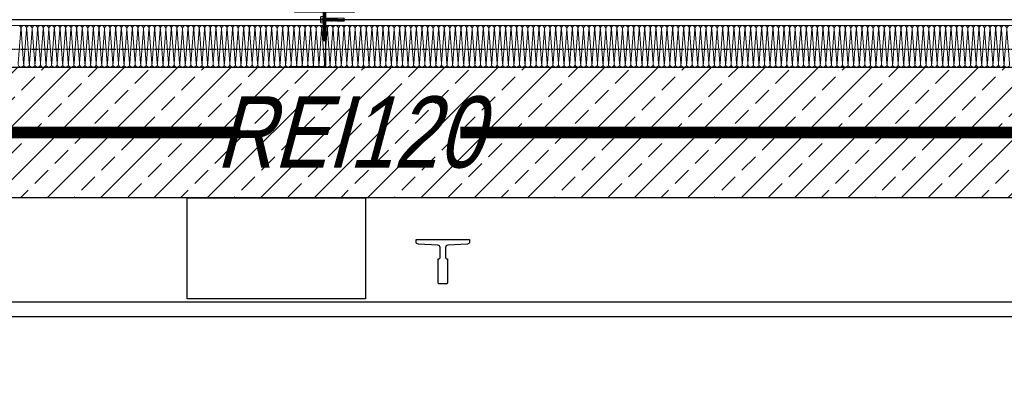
# Model space of a CAD drawing. Header units: millimetres. Extents: x -1096 to 3960, y -1899 to 666.
# Tile 22 of 75: x -295 to -129, y 148 to 208. Entities that reach past the tile are written whole.
import ezdxf
from ezdxf import colors
from ezdxf.entities.mleader import LeaderData, LeaderLine
from ezdxf.math import Vec2, Vec3

# ---------------------------------------------------------------- set-up
doc = ezdxf.new("R2010")
doc.units = ezdxf.units.MM
for name, pattern in [('10b018', [3.33, 2.16, -0.54, 0.09, -0.54]), ('DASHEDX2', [1.5, 1, -0.5]), ('HIDDENX2', [0.75, 0.5, -0.25])]:
    doc.linetypes.add(name, pattern=pattern)
for name, color, linetype, lineweight in [('_MB_ocieplenie_0.09', 252, 'Continuous', 9), ('A-KOMENTWYM - DETAL', 30, 'Continuous', 5), ('ST_AE_SYST_cienka', 27, 'Continuous', 15), ('ST_AE_SYST_szraf', 252, 'Continuous', 0), ('ST_SB_STEL', 7, 'Continuous', 0), ('ST_SF_FRAM', 7, 'Continuous', 0), ('ST_SF_FRAM_gruba', 132, 'Continuous', 40), ('ST_SJ_JOIN', 7, 'Continuous', 0), ('ST_SJ_JOIN_cienka', 57, 'Continuous', 15), ('ST_SJ_JOIN_szraf', 252, 'Continuous', 5)]:
    doc.layers.add(name, color=color, linetype=linetype, lineweight=lineweight)
doc.layers.add('_p.poż.', color=7, linetype='Continuous', true_color=0xf20000)
for name, color, linetype in [('A-opis', 7, 'Continuous'), ('A-widok', 41, 'Continuous'), ('A-winda', 12, 'Continuous'), ('A-ściany', 140, 'Continuous')]:
    doc.layers.add(name, color=color, linetype=linetype)
doc.layers.add('ST_SJ_JOIN_osie', color=1, linetype='10b018', lineweight=0, plot=False)
doc.styles.add('Arch-Dim', font='romans.shx', dxfattribs={"width": 0.75})
doc.styles.add('Arial-2', font='arial.ttf', dxfattribs={"width": 0.8, "oblique": 15})
doc.styles.add('TXT', font='romans.shx', dxfattribs={"width": 0.7})
doc.dimstyles.new('1-50', dxfattribs={"dimtxt": 12, "dimasz": 8, "dimexe": 3, "dimexo": 0, "dimgap": 2, "dimtad": 1, "dimrnd": 0.5, "dimzin": 12, "dimdsep": 46, "dimtxsty": 'TXT', "dimblk": 'OBLIQUE', "dimcen": 0.125, "dimdle": 2, "dimclrd": 256, "dimclre": 256, "dimclrt": 7, "dimazin": 0, "dimtfac": 1, "dimtix": 1, "dimtmove": 1, "dimatfit": 2, "dimfxl": 3, "dimfxlon": 1, "dimtvp": 10, "dimtolj": 1, "dimtzin": 0, "dimarcsym": 0})

# ---------------------------------------------------------------- blocks, each defined once
blk = doc.blocks.new('_Oblique')
at = {"color": 0, "linetype": 'ByBlock', "lineweight": -2}
blk.add_line((-0.5, -0.5), (0.5, 0.5), dxfattribs=at)
blk = doc.blocks.new('*D943')
at = {"layer": 'A-KOMENTWYM - DETAL', "lineweight": -2}
for p, q in [((-430.9, 235.53), (-430.9, 241.53)), ((-53.5, 235.53), (-53.5, 241.53)), ((-432.9, 238.53), (-51.5, 238.53))]:
    blk.add_line(p, q, dxfattribs=at)
at = {"layer": 'Defpoints', "color": 0}
for p in [(-53.5, 238.53), (-430.9, 210.3), (-53.5, 208)]:
    blk.add_point(p, dxfattribs=at)
at = {"layer": 'A-KOMENTWYM - DETAL', "lineweight": -2, "xscale": 8, "yscale": 8, "zscale": 8, "rotation": 180}
blk.add_blockref('_Oblique', (-430.9, 238.53), dxfattribs=at)
at = {"layer": 'A-KOMENTWYM - DETAL', "lineweight": -2, "xscale": 8, "yscale": 8, "zscale": 8}
blk.add_blockref('_Oblique', (-53.5, 238.53), dxfattribs=at)
at = {"layer": 'A-KOMENTWYM - DETAL', "color": 7, "insert": (-242.2, 246.53), "char_height": 12, "attachment_point": 5, "style": 'TXT'}
blk.add_mtext('\\A1;377.5', dxfattribs=at)
blk = doc.blocks.new('*U1588')
at = {"layer": '_MB_ocieplenie_0.09', "flags": 128}
for points in [[(-10800.4, 31, 0.505403), (-10819.5, 5.1), (-10801.2, -242, -1.345402), (-10839.5, -242), (-10821.3, 5.1, 0.505403), (-10840.4, 31)], [(-10760.4, 31, 0.505403), (-10779.5, 5.1), (-10761.2, -242, -1.345402), (-10799.5, -242), (-10781.3, 5.1, 0.505403), (-10800.4, 31)], [(-10720.4, 31, 0.505403), (-10739.5, 5.1), (-10721.2, -242, -1.345402), (-10759.5, -242), (-10741.3, 5.1, 0.505403), (-10760.4, 31)], [(-10680.4, 31, 0.505403), (-10699.5, 5.1), (-10681.2, -242, -1.345402), (-10719.5, -242), (-10701.3, 5.1, 0.505403), (-10720.4, 31)], [(-10640.4, 31, 0.505403), (-10659.5, 5.1), (-10641.2, -242, -1.345402), (-10679.5, -242), (-10661.3, 5.1, 0.505403), (-10680.4, 31)], [(-10600.4, 31, 0.505403), (-10619.5, 5.1), (-10601.2, -242, -1.345402), (-10639.5, -242), (-10621.3, 5.1, 0.505403), (-10640.4, 31)], [(-10560.4, 31, 0.505403), (-10579.5, 5.1), (-10561.2, -242, -1.345402), (-10599.5, -242), (-10581.3, 5.1, 0.505403), (-10600.4, 31)], [(-10520.4, 31, 0.505403), (-10539.5, 5.1), (-10521.2, -242, -1.345402), (-10559.5, -242), (-10541.3, 5.1, 0.505403), (-10560.4, 31)], [(-10480.4, 31, 0.505403), (-10499.5, 5.1), (-10481.2, -242, -1.345402), (-10519.5, -242), (-10501.3, 5.1, 0.505403), (-10520.4, 31)], [(-10440.4, 31, 0.505403), (-10459.5, 5.1), (-10441.2, -242, -1.345402), (-10479.5, -242), (-10461.3, 5.1, 0.505403), (-10480.4, 31)], [(-10400.4, 31, 0.505403), (-10419.5, 5.1), (-10401.2, -242, -1.345402), (-10439.5, -242), (-10421.3, 5.1, 0.505403), (-10440.4, 31)], [(-10360.4, 31, 0.505403), (-10379.5, 5.1), (-10361.2, -242, -1.345402), (-10399.5, -242), (-10381.3, 5.1, 0.505403), (-10400.4, 31)], [(-10320.4, 31, 0.505403), (-10339.5, 5.1), (-10321.2, -242, -1.345402), (-10359.5, -242), (-10341.3, 5.1, 0.505403), (-10360.4, 31)], [(-10280.4, 31, 0.505403), (-10299.5, 5.1), (-10281.2, -242, -1.345402), (-10319.5, -242), (-10301.3, 5.1, 0.505403), (-10320.4, 31)], [(-10240.4, 31, 0.505403), (-10259.5, 5.1), (-10241.2, -242, -1.345402), (-10279.5, -242), (-10261.3, 5.1, 0.505403), (-10280.4, 31)], [(-10200.4, 31, 0.505403), (-10219.5, 5.1), (-10201.2, -242, -1.345402), (-10239.5, -242), (-10221.3, 5.1, 0.505403), (-10240.4, 31)], [(-10160.4, 31, 0.505403), (-10179.5, 5.1), (-10161.2, -242, -1.345402), (-10199.5, -242), (-10181.3, 5.1, 0.505403), (-10200.4, 31)], [(-10120.4, 31, 0.505403), (-10139.5, 5.1), (-10121.2, -242, -1.345402), (-10159.5, -242), (-10141.3, 5.1, 0.505403), (-10160.4, 31)], [(-10080.4, 31, 0.505403), (-10099.5, 5.1), (-10081.2, -242, -1.345402), (-10119.5, -242), (-10101.3, 5.1, 0.505403), (-10120.4, 31)], [(-10040.4, 31, 0.505403), (-10059.5, 5.1), (-10041.2, -242, -1.345402), (-10079.5, -242), (-10061.3, 5.1, 0.505403), (-10080.4, 31)], [(-10000.4, 31, 0.505403), (-10019.5, 5.1), (-10001.2, -242, -1.345402), (-10039.5, -242), (-10021.3, 5.1, 0.505403), (-10040.4, 31)], [(-9960.4, 31, 0.505403), (-9979.5, 5.1), (-9961.2, -242, -1.345402), (-9999.5, -242), (-9981.3, 5.1, 0.505403), (-10000.4, 31)], [(-9920.4, 31, 0.505403), (-9939.5, 5.1), (-9921.2, -242, -1.345402), (-9959.5, -242), (-9941.3, 5.1, 0.505403), (-9960.4, 31)], [(-9880.4, 31, 0.505403), (-9899.5, 5.1), (-9881.2, -242, -1.345402), (-9919.5, -242), (-9901.3, 5.1, 0.505403), (-9920.4, 31)], [(-9840.4, 31, 0.505403), (-9859.5, 5.1), (-9841.2, -242, -1.345402), (-9879.5, -242), (-9861.3, 5.1, 0.505403), (-9880.4, 31)], [(-9800.4, 31, 0.505403), (-9819.5, 5.1), (-9801.2, -242, -1.345402), (-9839.5, -242), (-9821.3, 5.1, 0.505403), (-9840.4, 31)], [(-9760.4, 31, 0.505403), (-9779.5, 5.1), (-9761.2, -242, -1.345402), (-9799.5, -242), (-9781.3, 5.1, 0.505403), (-9800.4, 31)], [(-9720.4, 31, 0.505403), (-9739.5, 5.1), (-9721.2, -242, -1.345402), (-9759.5, -242), (-9741.3, 5.1, 0.505403), (-9760.4, 31)], [(-9680.4, 31, 0.505403), (-9699.5, 5.1), (-9681.2, -242, -1.345402), (-9719.5, -242), (-9701.3, 5.1, 0.505403), (-9720.4, 31)], [(-9640.4, 31, 0.505403), (-9659.5, 5.1), (-9641.2, -242, -1.345402), (-9679.5, -242), (-9661.3, 5.1, 0.505403), (-9680.4, 31)], [(-9600.4, 31, 0.505403), (-9619.5, 5.1), (-9601.2, -242, -1.345402), (-9639.5, -242), (-9621.3, 5.1, 0.505403), (-9640.4, 31)], [(-9560.4, 31, 0.505403), (-9579.5, 5.1), (-9561.2, -242, -1.345402), (-9599.5, -242), (-9581.3, 5.1, 0.505403), (-9600.4, 31)], [(-9520.4, 31, 0.505403), (-9539.5, 5.1), (-9521.2, -242, -1.345402), (-9559.5, -242), (-9541.3, 5.1, 0.505403), (-9560.4, 31)], [(-9480.4, 31, 0.505403), (-9499.5, 5.1), (-9481.2, -242, -1.345402), (-9519.5, -242), (-9501.3, 5.1, 0.505403), (-9520.4, 31)], [(-9440.4, 31, 0.505403), (-9459.5, 5.1), (-9441.2, -242, -1.345402), (-9479.5, -242), (-9461.3, 5.1, 0.505403), (-9480.4, 31)], [(-9400.4, 31, 0.505403), (-9419.5, 5.1), (-9401.2, -242, -1.345402), (-9439.5, -242), (-9421.3, 5.1, 0.505403), (-9440.4, 31)], [(-9360.4, 31, 0.505403), (-9379.5, 5.1), (-9361.2, -242, -1.345402), (-9399.5, -242), (-9381.3, 5.1, 0.505403), (-9400.4, 31)], [(-9320.4, 31, 0.505403), (-9339.5, 5.1), (-9321.2, -242, -1.345402), (-9359.5, -242), (-9341.3, 5.1, 0.505403), (-9360.4, 31)], [(-9280.4, 31, 0.505403), (-9299.5, 5.1), (-9281.2, -242, -1.345402), (-9319.5, -242), (-9301.3, 5.1, 0.505403), (-9320.4, 31)], [(-9240.4, 31, 0.505403), (-9259.5, 5.1), (-9241.2, -242, -1.345402), (-9279.5, -242), (-9261.3, 5.1, 0.505403), (-9280.4, 31)], [(-9200.4, 31, 0.505403), (-9219.5, 5.1), (-9201.2, -242, -1.345402), (-9239.5, -242), (-9221.3, 5.1, 0.505403), (-9240.4, 31)], [(-9160.4, 31, 0.505403), (-9179.5, 5.1), (-9161.2, -242, -1.345402), (-9199.5, -242), (-9181.3, 5.1, 0.505403), (-9200.4, 31)], [(-9120.4, 31, 0.505403), (-9139.5, 5.1), (-9121.2, -242, -1.345402), (-9159.5, -242), (-9141.3, 5.1, 0.505403), (-9160.4, 31)], [(-9080.4, 31, 0.505403), (-9099.5, 5.1), (-9081.2, -242, -1.345402), (-9119.5, -242), (-9101.3, 5.1, 0.505403), (-9120.4, 31)], [(-9040.4, 31, 0.505403), (-9059.5, 5.1), (-9041.2, -242, -1.345402), (-9079.5, -242), (-9061.3, 5.1, 0.505403), (-9080.4, 31)], [(-9000.4, 31, 0.505403), (-9019.5, 5.1), (-9001.2, -242, -1.345402), (-9039.5, -242), (-9021.3, 5.1, 0.505403), (-9040.4, 31)], [(-8960.4, 31, 0.505403), (-8979.5, 5.1), (-8961.2, -242, -1.345402), (-8999.5, -242), (-8981.3, 5.1, 0.505403), (-9000.4, 31)], [(-8920.4, 31, 0.505403), (-8939.5, 5.1), (-8921.2, -242, -1.345402), (-8959.5, -242), (-8941.3, 5.1, 0.505403), (-8960.4, 31)], [(-8880.4, 31, 0.505403), (-8899.5, 5.1), (-8881.2, -242, -1.345402), (-8919.5, -242), (-8901.3, 5.1, 0.505403), (-8920.4, 31)], [(-8840.4, 31, 0.505403), (-8859.5, 5.1), (-8841.2, -242, -1.345402), (-8879.5, -242), (-8861.3, 5.1, 0.505403), (-8880.4, 31)], [(-8800.4, 31, 0.505403), (-8819.5, 5.1), (-8801.2, -242, -1.345402), (-8839.5, -242), (-8821.3, 5.1, 0.505403), (-8840.4, 31)], [(-8760.4, 31, 0.505403), (-8779.5, 5.1), (-8761.2, -242, -1.345402), (-8799.5, -242), (-8781.3, 5.1, 0.505403), (-8800.4, 31)], [(-8720.4, 31, 0.505403), (-8739.5, 5.1), (-8721.2, -242, -1.345402), (-8759.5, -242), (-8741.3, 5.1, 0.505403), (-8760.4, 31)], [(-8680.4, 31, 0.505403), (-8699.5, 5.1), (-8681.2, -242, -1.345402), (-8719.5, -242), (-8701.3, 5.1, 0.505403), (-8720.4, 31)], [(-8640.4, 31, 0.505403), (-8659.5, 5.1), (-8641.2, -242, -1.345402), (-8679.5, -242), (-8661.3, 5.1, 0.505403), (-8680.4, 31)], [(-8600.4, 31, 0.505403), (-8619.5, 5.1), (-8601.2, -242, -1.345402), (-8639.5, -242), (-8621.3, 5.1, 0.505403), (-8640.4, 31)], [(-8560.4, 31, 0.505403), (-8579.5, 5.1), (-8561.2, -242, -1.345402), (-8599.5, -242), (-8581.3, 5.1, 0.505403), (-8600.4, 31)], [(-8520.4, 31, 0.505403), (-8539.5, 5.1), (-8521.2, -242, -1.345402), (-8559.5, -242), (-8541.3, 5.1, 0.505403), (-8560.4, 31)], [(-8480.4, 31, 0.505403), (-8499.5, 5.1), (-8481.2, -242, -1.345402), (-8519.5, -242), (-8501.3, 5.1, 0.505403), (-8520.4, 31)], [(-8440.4, 31, 0.505403), (-8459.5, 5.1), (-8441.2, -242, -1.345402), (-8479.5, -242), (-8461.3, 5.1, 0.505403), (-8480.4, 31)], [(-8400.4, 31, 0.505403), (-8419.5, 5.1), (-8401.2, -242, -1.345402), (-8439.5, -242), (-8421.3, 5.1, 0.505403), (-8440.4, 31)], [(-8360.4, 31, 0.505403), (-8379.5, 5.1), (-8361.2, -242, -1.345402), (-8399.5, -242), (-8381.3, 5.1, 0.505403), (-8400.4, 31)], [(-8320.4, 31, 0.505403), (-8339.5, 5.1), (-8321.2, -242, -1.345402), (-8359.5, -242), (-8341.3, 5.1, 0.505403), (-8360.4, 31)], [(-8280.4, 31, 0.505403), (-8299.5, 5.1), (-8281.2, -242, -1.345402), (-8319.5, -242), (-8301.3, 5.1, 0.505403), (-8320.4, 31)], [(-8240.4, 31, 0.505403), (-8259.5, 5.1), (-8241.2, -242, -1.345402), (-8279.5, -242), (-8261.3, 5.1, 0.505403), (-8280.4, 31)], [(-8200.4, 31, 0.505403), (-8219.5, 5.1), (-8201.2, -242, -1.345402), (-8239.5, -242), (-8221.3, 5.1, 0.505403), (-8240.4, 31)], [(-8160.4, 31, 0.505403), (-8179.5, 5.1), (-8161.2, -242, -1.345402), (-8199.5, -242), (-8181.3, 5.1, 0.505403), (-8200.4, 31)], [(-8120.4, 31, 0.505403), (-8139.5, 5.1), (-8121.2, -242, -1.345402), (-8159.5, -242), (-8141.3, 5.1, 0.505403), (-8160.4, 31)], [(-8080.4, 31, 0.505403), (-8099.5, 5.1), (-8081.2, -242, -1.345402), (-8119.5, -242), (-8101.3, 5.1, 0.505403), (-8120.4, 31)], [(-8040.4, 31, 0.505403), (-8059.5, 5.1), (-8041.2, -242, -1.345402), (-8079.5, -242), (-8061.3, 5.1, 0.505403), (-8080.4, 31)], [(-8000.4, 31, 0.505403), (-8019.5, 5.1), (-8001.2, -242, -1.345402), (-8039.5, -242), (-8021.3, 5.1, 0.505403), (-8040.4, 31)], [(-7960.4, 31, 0.505403), (-7979.5, 5.1), (-7961.2, -242, -1.345402), (-7999.5, -242), (-7981.3, 5.1, 0.505403), (-8000.4, 31)], [(-7920.4, 31, 0.505403), (-7939.5, 5.1), (-7921.2, -242, -1.345402), (-7959.5, -242), (-7941.3, 5.1, 0.505403), (-7960.4, 31)], [(-7880.4, 31, 0.505403), (-7899.5, 5.1), (-7881.2, -242, -1.345402), (-7919.5, -242), (-7901.3, 5.1, 0.505403), (-7920.4, 31)], [(-7840.4, 31, 0.505403), (-7859.5, 5.1), (-7841.2, -242, -1.345402), (-7879.5, -242), (-7861.3, 5.1, 0.505403), (-7880.4, 31)], [(-7800.4, 31, 0.505403), (-7819.5, 5.1), (-7801.2, -242, -1.345402), (-7839.5, -242), (-7821.3, 5.1, 0.505403), (-7840.4, 31)], [(-7760.4, 31, 0.505403), (-7779.5, 5.1), (-7761.2, -242, -1.345402), (-7799.5, -242), (-7781.3, 5.1, 0.505403), (-7800.4, 31)], [(-7720.4, 31, 0.505403), (-7739.5, 5.1), (-7721.2, -242, -1.345402), (-7759.5, -242), (-7741.3, 5.1, 0.505403), (-7760.4, 31)], [(-7680.4, 31, 0.505403), (-7699.5, 5.1), (-7681.2, -242, -1.345402), (-7719.5, -242), (-7701.3, 5.1, 0.505403), (-7720.4, 31)], [(-7640.4, 31, 0.505403), (-7659.5, 5.1), (-7641.2, -242, -1.345402), (-7679.5, -242), (-7661.3, 5.1, 0.505403), (-7680.4, 31)], [(-7600.4, 31, 0.505403), (-7619.5, 5.1), (-7601.2, -242, -1.345402), (-7639.5, -242), (-7621.3, 5.1, 0.505403), (-7640.4, 31)], [(-7560.4, 31, 0.505403), (-7579.5, 5.1), (-7561.2, -242, -1.345402), (-7599.5, -242), (-7581.3, 5.1, 0.505403), (-7600.4, 31)], [(-7520.4, 31, 0.505403), (-7539.5, 5.1), (-7521.2, -242, -1.345402), (-7559.5, -242), (-7541.3, 5.1, 0.505403), (-7560.4, 31)], [(-7480.4, 31, 0.505403), (-7499.5, 5.1), (-7481.2, -242, -1.345402), (-7519.5, -242), (-7501.3, 5.1, 0.505403), (-7520.4, 31)], [(-7440.4, 31, 0.505403), (-7459.5, 5.1), (-7441.2, -242, -1.345402), (-7479.5, -242), (-7461.3, 5.1, 0.505403), (-7480.4, 31)], [(-7400.4, 31, 0.505403), (-7419.5, 5.1), (-7401.2, -242, -1.345402), (-7439.5, -242), (-7421.3, 5.1, 0.505403), (-7440.4, 31)], [(-7360.4, 31, 0.505403), (-7379.5, 5.1), (-7361.2, -242, -1.345402), (-7399.5, -242), (-7381.3, 5.1, 0.505403), (-7400.4, 31)], [(-7320.4, 31, 0.505403), (-7339.5, 5.1), (-7321.2, -242, -1.345402), (-7359.5, -242), (-7341.3, 5.1, 0.505403), (-7360.4, 31)], [(-7280.4, 31, 0.505403), (-7299.5, 5.1), (-7281.2, -242, -1.345402), (-7319.5, -242), (-7301.3, 5.1, 0.505403), (-7320.4, 31)], [(-7240.4, 31, 0.505403), (-7259.5, 5.1), (-7241.2, -242, -1.345402), (-7279.5, -242), (-7261.3, 5.1, 0.505403), (-7280.4, 31)], [(-7200.4, 31, 0.505403), (-7219.5, 5.1), (-7201.2, -242, -1.345402), (-7239.5, -242), (-7221.3, 5.1, 0.505403), (-7240.4, 31)], [(-7160.4, 31, 0.505403), (-7179.5, 5.1), (-7161.2, -242, -1.345402), (-7199.5, -242), (-7181.3, 5.1, 0.505403), (-7200.4, 31)], [(-7120.4, 31, 0.505403), (-7139.5, 5.1), (-7121.2, -242, -1.345402), (-7159.5, -242), (-7141.3, 5.1, 0.505403), (-7160.4, 31)], [(-7080.4, 31, 0.505403), (-7099.5, 5.1), (-7081.2, -242, -1.345402), (-7119.5, -242), (-7101.3, 5.1, 0.505403), (-7120.4, 31)], [(-7040.4, 31, 0.505403), (-7059.5, 5.1), (-7041.2, -242, -1.345402), (-7079.5, -242), (-7061.3, 5.1, 0.505403), (-7080.4, 31)], [(-7000.4, 31, 0.505403), (-7019.5, 5.1), (-7001.2, -242, -1.345402), (-7039.5, -242), (-7021.3, 5.1, 0.505403), (-7040.4, 31)], [(-6960.4, 31, 0.505403), (-6979.5, 5.1), (-6961.2, -242, -1.345402), (-6999.5, -242), (-6981.3, 5.1, 0.505403), (-7000.4, 31)], [(-6920.4, 31, 0.505403), (-6939.5, 5.1), (-6921.2, -242, -1.345402), (-6959.5, -242), (-6941.3, 5.1, 0.505403), (-6960.4, 31)], [(-6880.4, 31, 0.505403), (-6899.5, 5.1), (-6881.2, -242, -1.345402), (-6919.5, -242), (-6901.3, 5.1, 0.505403), (-6920.4, 31)], [(-6840.4, 31, 0.505403), (-6859.5, 5.1), (-6841.2, -242, -1.345402), (-6879.5, -242), (-6861.3, 5.1, 0.505403), (-6880.4, 31)], [(-6800.4, 31, 0.505403), (-6819.5, 5.1), (-6801.2, -242, -1.345402), (-6839.5, -242), (-6821.3, 5.1, 0.505403), (-6840.4, 31)], [(-6760.4, 31, 0.505403), (-6779.5, 5.1), (-6761.2, -242, -1.345402), (-6799.5, -242), (-6781.3, 5.1, 0.505403), (-6800.4, 31)], [(-6720.4, 31, 0.505403), (-6739.5, 5.1), (-6721.2, -242, -1.345402), (-6759.5, -242), (-6741.3, 5.1, 0.505403), (-6760.4, 31)], [(-6680.4, 31, 0.505403), (-6699.5, 5.1), (-6681.2, -242, -1.345402), (-6719.5, -242), (-6701.3, 5.1, 0.505403), (-6720.4, 31)], [(-6640.4, 31, 0.505403), (-6659.5, 5.1), (-6641.2, -242, -1.345402), (-6679.5, -242), (-6661.3, 5.1, 0.505403), (-6680.4, 31)], [(-6600.4, 31, 0.505403), (-6619.5, 5.1), (-6601.2, -242, -1.345402), (-6639.5, -242), (-6621.3, 5.1, 0.505403), (-6640.4, 31)], [(-6560.4, 31, 0.505403), (-6579.5, 5.1), (-6561.2, -242, -1.345402), (-6599.5, -242), (-6581.3, 5.1, 0.505403), (-6600.4, 31)], [(-6520.4, 31, 0.505403), (-6539.5, 5.1), (-6521.2, -242, -1.345402), (-6559.5, -242), (-6541.3, 5.1, 0.505403), (-6560.4, 31)], [(-6480.4, 31, 0.505403), (-6499.5, 5.1), (-6481.2, -242, -1.345402), (-6519.5, -242), (-6501.3, 5.1, 0.505403), (-6520.4, 31)], [(-6440.4, 31, 0.505403), (-6459.5, 5.1), (-6441.2, -242, -1.345402), (-6479.5, -242), (-6461.3, 5.1, 0.505403), (-6480.4, 31)], [(-6400.4, 31, 0.505403), (-6419.5, 5.1), (-6401.2, -242, -1.345402), (-6439.5, -242), (-6421.3, 5.1, 0.505403), (-6440.4, 31)], [(-6360.4, 31, 0.505403), (-6379.5, 5.1), (-6361.2, -242, -1.345402), (-6399.5, -242), (-6381.3, 5.1, 0.505403), (-6400.4, 31)], [(-6320.4, 31, 0.505403), (-6339.5, 5.1), (-6321.2, -242, -1.345402), (-6359.5, -242), (-6341.3, 5.1, 0.505403), (-6360.4, 31)], [(-6280.4, 31, 0.505403), (-6299.5, 5.1), (-6281.2, -242, -1.345402), (-6319.5, -242), (-6301.3, 5.1, 0.505403), (-6320.4, 31)], [(-6240.4, 31, 0.505403), (-6259.5, 5.1), (-6241.2, -242, -1.345402), (-6279.5, -242), (-6261.3, 5.1, 0.505403), (-6280.4, 31)], [(-6200.4, 31, 0.505403), (-6219.5, 5.1), (-6201.2, -242, -1.345402), (-6239.5, -242), (-6221.3, 5.1, 0.505403), (-6240.4, 31)], [(-6160.4, 31, 0.505403), (-6179.5, 5.1), (-6161.2, -242, -1.345402), (-6199.5, -242), (-6181.3, 5.1, 0.505403), (-6200.4, 31)], [(-6120.4, 31, 0.505403), (-6139.5, 5.1), (-6121.2, -242, -1.345402), (-6159.5, -242), (-6141.3, 5.1, 0.505403), (-6160.4, 31)], [(-6080.4, 31, 0.505403), (-6099.5, 5.1), (-6081.2, -242, -1.345402), (-6119.5, -242), (-6101.3, 5.1, 0.505403), (-6120.4, 31)], [(-6040.4, 31, 0.505403), (-6059.5, 5.1), (-6041.2, -242, -1.345402), (-6079.5, -242), (-6061.3, 5.1, 0.505403), (-6080.4, 31)], [(-6000.4, 31, 0.505403), (-6019.5, 5.1), (-6001.2, -242, -1.345402), (-6039.5, -242), (-6021.3, 5.1, 0.505403), (-6040.4, 31)], [(-5960.4, 31, 0.505403), (-5979.5, 5.1), (-5961.2, -242, -1.345402), (-5999.5, -242), (-5981.3, 5.1, 0.505403), (-6000.4, 31)], [(-5920.4, 31, 0.505403), (-5939.5, 5.1), (-5921.2, -242, -1.345402), (-5959.5, -242), (-5941.3, 5.1, 0.505403), (-5960.4, 31)], [(-5880.4, 31, 0.505403), (-5899.5, 5.1), (-5881.2, -242, -1.345402), (-5919.5, -242), (-5901.3, 5.1, 0.505403), (-5920.4, 31)], [(-5840.4, 31, 0.505403), (-5859.5, 5.1), (-5841.2, -242, -1.345402), (-5879.5, -242), (-5861.3, 5.1, 0.505403), (-5880.4, 31)], [(-5800.4, 31, 0.505403), (-5819.5, 5.1), (-5801.2, -242, -1.345402), (-5839.5, -242), (-5821.3, 5.1, 0.505403), (-5840.4, 31)], [(-5760.4, 31, 0.505403), (-5779.5, 5.1), (-5761.2, -242, -1.345402), (-5799.5, -242), (-5781.3, 5.1, 0.505403), (-5800.4, 31)], [(-5720.4, 31, 0.505403), (-5739.5, 5.1), (-5721.2, -242, -1.345402), (-5759.5, -242), (-5741.3, 5.1, 0.505403), (-5760.4, 31)], [(-5680.4, 31, 0.505403), (-5699.5, 5.1), (-5681.2, -242, -1.345402), (-5719.5, -242), (-5701.3, 5.1, 0.505403), (-5720.4, 31)], [(-5640.4, 31, 0.505403), (-5659.5, 5.1), (-5641.2, -242, -1.345402), (-5679.5, -242), (-5661.3, 5.1, 0.505403), (-5680.4, 31)], [(-5600.4, 31, 0.505403), (-5619.5, 5.1), (-5601.2, -242, -1.345402), (-5639.5, -242), (-5621.3, 5.1, 0.505403), (-5640.4, 31)], [(-5560.4, 31, 0.505403), (-5579.5, 5.1), (-5561.2, -242, -1.345402), (-5599.5, -242), (-5581.3, 5.1, 0.505403), (-5600.4, 31)], [(-5520.4, 31, 0.505403), (-5539.5, 5.1), (-5521.2, -242, -1.345402), (-5559.5, -242), (-5541.3, 5.1, 0.505403), (-5560.4, 31)], [(-5480.4, 31, 0.505403), (-5499.5, 5.1), (-5481.2, -242, -1.345402), (-5519.5, -242), (-5501.3, 5.1, 0.505403), (-5520.4, 31)], [(-5440.4, 31, 0.505403), (-5459.5, 5.1), (-5441.2, -242, -1.345402), (-5479.5, -242), (-5461.3, 5.1, 0.505403), (-5480.4, 31)], [(-5400.4, 31, 0.505403), (-5419.5, 5.1), (-5401.2, -242, -1.345402), (-5439.5, -242), (-5421.3, 5.1, 0.505403), (-5440.4, 31)], [(-5360.4, 31, 0.505403), (-5379.5, 5.1), (-5361.2, -242, -1.345402), (-5399.5, -242), (-5381.3, 5.1, 0.505403), (-5400.4, 31)], [(-5320.4, 31, 0.505403), (-5339.5, 5.1), (-5321.2, -242, -1.345402), (-5359.5, -242), (-5341.3, 5.1, 0.505403), (-5360.4, 31)], [(-5280.4, 31, 0.505403), (-5299.5, 5.1), (-5281.2, -242, -1.345402), (-5319.5, -242), (-5301.3, 5.1, 0.505403), (-5320.4, 31)], [(-5240.4, 31, 0.505403), (-5259.5, 5.1), (-5241.2, -242, -1.345402), (-5279.5, -242), (-5261.3, 5.1, 0.505403), (-5280.4, 31)], [(-5200.4, 31, 0.505403), (-5219.5, 5.1), (-5201.2, -242, -1.345402), (-5239.5, -242), (-5221.3, 5.1, 0.505403), (-5240.4, 31)], [(-5160.4, 31, 0.505403), (-5179.5, 5.1), (-5161.2, -242, -1.345402), (-5199.5, -242), (-5181.3, 5.1, 0.505403), (-5200.4, 31)], [(-5120.4, 31, 0.505403), (-5139.5, 5.1), (-5121.2, -242, -1.345402), (-5159.5, -242), (-5141.3, 5.1, 0.505403), (-5160.4, 31)], [(-5080.4, 31, 0.505403), (-5099.5, 5.1), (-5081.2, -242, -1.345402), (-5119.5, -242), (-5101.3, 5.1, 0.505403), (-5120.4, 31)], [(-5040.4, 31, 0.505403), (-5059.5, 5.1), (-5041.2, -242, -1.345402), (-5079.5, -242), (-5061.3, 5.1, 0.505403), (-5080.4, 31)], [(-5000.4, 31, 0.505403), (-5019.5, 5.1), (-5001.2, -242, -1.345402), (-5039.5, -242), (-5021.3, 5.1, 0.505403), (-5040.4, 31)], [(-4960.4, 31, 0.505403), (-4979.5, 5.1), (-4961.2, -242, -1.345402), (-4999.5, -242), (-4981.3, 5.1, 0.505403), (-5000.4, 31)], [(-4920.4, 31, 0.505403), (-4939.5, 5.1), (-4921.2, -242, -1.345402), (-4959.5, -242), (-4941.3, 5.1, 0.505403), (-4960.4, 31)], [(-4880.4, 31, 0.505403), (-4899.5, 5.1), (-4881.2, -242, -1.345402), (-4919.5, -242), (-4901.3, 5.1, 0.505403), (-4920.4, 31)], [(-4840.4, 31, 0.505403), (-4859.5, 5.1), (-4841.2, -242, -1.345402), (-4879.5, -242), (-4861.3, 5.1, 0.505403), (-4880.4, 31)], [(-4800.4, 31, 0.505403), (-4819.5, 5.1), (-4801.2, -242, -1.345402), (-4839.5, -242), (-4821.3, 5.1, 0.505403), (-4840.4, 31)], [(-4760.4, 31, 0.505403), (-4779.5, 5.1), (-4761.2, -242, -1.345402), (-4799.5, -242), (-4781.3, 5.1, 0.505403), (-4800.4, 31)], [(-4720.4, 31, 0.505403), (-4739.5, 5.1), (-4721.2, -242, -1.345402), (-4759.5, -242), (-4741.3, 5.1, 0.505403), (-4760.4, 31)], [(-4680.4, 31, 0.505403), (-4699.5, 5.1), (-4681.2, -242, -1.345402), (-4719.5, -242), (-4701.3, 5.1, 0.505403), (-4720.4, 31)], [(-4640.4, 31, 0.505403), (-4659.5, 5.1), (-4641.2, -242, -1.345402), (-4679.5, -242), (-4661.3, 5.1, 0.505403), (-4680.4, 31)], [(-4600.4, 31, 0.505403), (-4619.5, 5.1), (-4601.2, -242, -1.345402), (-4639.5, -242), (-4621.3, 5.1, 0.505403), (-4640.4, 31)], [(-4560.4, 31, 0.505403), (-4579.5, 5.1), (-4561.2, -242, -1.345402), (-4599.5, -242), (-4581.3, 5.1, 0.505403), (-4600.4, 31)], [(-4520.4, 31, 0.505403), (-4539.5, 5.1), (-4521.2, -242, -1.345402), (-4559.5, -242), (-4541.3, 5.1, 0.505403), (-4560.4, 31)], [(-4480.4, 31, 0.505403), (-4499.5, 5.1), (-4481.2, -242, -1.345402), (-4519.5, -242), (-4501.3, 5.1, 0.505403), (-4520.4, 31)], [(-4440.4, 31, 0.505403), (-4459.5, 5.1), (-4441.2, -242, -1.345402), (-4479.5, -242), (-4461.3, 5.1, 0.505403), (-4480.4, 31)], [(-4400.4, 31, 0.505403), (-4419.5, 5.1), (-4401.2, -242, -1.345402), (-4439.5, -242), (-4421.3, 5.1, 0.505403), (-4440.4, 31)], [(-4360.4, 31, 0.505403), (-4379.5, 5.1), (-4361.2, -242, -1.345402), (-4399.5, -242), (-4381.3, 5.1, 0.505403), (-4400.4, 31)], [(-4320.4, 31, 0.505403), (-4339.5, 5.1), (-4321.2, -242, -1.345402), (-4359.5, -242), (-4341.3, 5.1, 0.505403), (-4360.4, 31)], [(-4280.4, 31, 0.505403), (-4299.5, 5.1), (-4281.2, -242, -1.345402), (-4319.5, -242), (-4301.3, 5.1, 0.505403), (-4320.4, 31)], [(-4240.4, 31, 0.505403), (-4259.5, 5.1), (-4241.2, -242, -1.345402), (-4279.5, -242), (-4261.3, 5.1, 0.505403), (-4280.4, 31)], [(-4200.4, 31, 0.505403), (-4219.5, 5.1), (-4201.2, -242, -1.345402), (-4239.5, -242), (-4221.3, 5.1, 0.505403), (-4240.4, 31)], [(-4160.4, 31, 0.505403), (-4179.5, 5.1), (-4161.2, -242, -1.345402), (-4199.5, -242), (-4181.3, 5.1, 0.505403), (-4200.4, 31)], [(-4120.4, 31, 0.505403), (-4139.5, 5.1), (-4121.2, -242, -1.345402), (-4159.5, -242), (-4141.3, 5.1, 0.505403), (-4160.4, 31)], [(-4080.4, 31, 0.505403), (-4099.5, 5.1), (-4081.2, -242, -1.345402), (-4119.5, -242), (-4101.3, 5.1, 0.505403), (-4120.4, 31)], [(-4040.4, 31, 0.505403), (-4059.5, 5.1), (-4041.2, -242, -1.345402), (-4079.5, -242), (-4061.3, 5.1, 0.505403), (-4080.4, 31)], [(-4000.4, 31, 0.505403), (-4019.5, 5.1), (-4001.2, -242, -1.345402), (-4039.5, -242), (-4021.3, 5.1, 0.505403), (-4040.4, 31)], [(-3960.4, 31, 0.505403), (-3979.5, 5.1), (-3961.2, -242, -1.345402), (-3999.5, -242), (-3981.3, 5.1, 0.505403), (-4000.4, 31)], [(-3920.4, 31, 0.505403), (-3939.5, 5.1), (-3921.2, -242, -1.345402), (-3959.5, -242), (-3941.3, 5.1, 0.505403), (-3960.4, 31)], [(-3880.4, 31, 0.505403), (-3899.5, 5.1), (-3881.2, -242, -1.345402), (-3919.5, -242), (-3901.3, 5.1, 0.505403), (-3920.4, 31)], [(-3840.4, 31, 0.505403), (-3859.5, 5.1), (-3841.2, -242, -1.345402), (-3879.5, -242), (-3861.3, 5.1, 0.505403), (-3880.4, 31)], [(-3800.4, 31, 0.505403), (-3819.5, 5.1), (-3801.2, -242, -1.345402), (-3839.5, -242), (-3821.3, 5.1, 0.505403), (-3840.4, 31)], [(-3760.4, 31, 0.505403), (-3779.5, 5.1), (-3761.2, -242, -1.345402), (-3799.5, -242), (-3781.3, 5.1, 0.505403), (-3800.4, 31)], [(-3720.4, 31, 0.505403), (-3739.5, 5.1), (-3721.2, -242, -1.345402), (-3759.5, -242), (-3741.3, 5.1, 0.505403), (-3760.4, 31)]]:
    blk.add_lwpolyline(points, format="xyb", dxfattribs=at)
blk = doc.blocks.new('szyb-szkło_150-parter2')
at = {"layer": 'A-ściany', "transparency": 33554687}
h = blk.add_hatch(dxfattribs=at)
h.set_pattern_fill('ANSI33-METRIC', color=14)
h.set_pattern_definition([(45, (428.5, -207.997), (-4.49013, 4.49013), []), (45, (432.99, -207.997), (-4.49013, 4.49013), [3.175, -1.5875])])
h.paths.add_polyline_path([(30, -30), (30, -50), (8, -50), (8, -8), (372, -8), (372, -50), (350, -50), (350, -30)])
at = {"layer": '_MB_ocieplenie_0.09'}
blk.add_line((1, -1), (387.5, -1), dxfattribs=at)
at = {"layer": '_p.poż.', "linetype": 'DASHEDX2', "ltscale": 10}
for points in [[(19, -50, 2, 2, 0), (19, -19, 2, 2, 0), (170.902, -19, 0, 0, 0)], [(207.933, -19, 2, 2, 0), (361, -19, 2, 2, 0), (361, -53.751, 2, 2, 0)]]:
    blk.add_lwpolyline(points, format="xyseb", dxfattribs=at)
at = {"layer": 'A-widok', "transparency": 33554679}
blk.add_lwpolyline([(375, 0), (0, 0), (0, -55)], dxfattribs=at)
at = {"layer": 'A-widok', "color": 14, "linetype": 'HIDDENX2', "ltscale": 0.5, "transparency": 33554679}
blk.add_lwpolyline([(5, -196), (5, -284), (375, -284), (375, -5), (5, -5), (5, -50)], dxfattribs=at)
at = {"layer": 'A-widok', "transparency": 33554679}
blk.add_lwpolyline([(30, -30), (30, -259), (350, -259), (350, -30)], close=True, dxfattribs=at)
at = {"layer": 'A-winda'}
blk.add_lwpolyline([(192, -30), (192, -47), (162, -47), (162, -30)], close=True, dxfattribs=at)
blk.add_lwpolyline([(205, -44.5), (204.4, -44.5, -0.4142136), (204.2, -44.3), (204.2, -40.3), (204.25, -40.3, 0.4142136), (204.55, -40), (204.55, -38.381, 0.3998342), (204.17, -37.981), (200.88, -37.819, -0.3998342), (200.5, -37.419), (200.5, -37), (205, -37), (209.5, -37), (209.5, -37.419, -0.3998342), (209.12, -37.819), (205.83, -37.981, 0.3998342), (205.45, -38.381), (205.45, -40, 0.4142136), (205.75, -40.3), (205.8, -40.3), (205.8, -44.3, -0.4142136), (205.6, -44.5)], format="xyb", close=True, dxfattribs=at)
for points in [[(55.5, -47.5), (55.5, -47.5), (325.5, -47.5), (325.5, -59)], [(60.5, -200), (60.5, -50), (320.5, -50), (320.5, -63)]]:
    blk.add_lwpolyline(points, dxfattribs=at)
at = {"layer": 'A-ściany'}
blk.add_lwpolyline([(30, -30), (30, -50), (8, -50), (8, -8), (372, -8), (372, -50), (350, -50), (350, -30)], close=True, dxfattribs=at)
at = {"xscale": 0.02342540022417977, "yscale": 0.02342540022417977, "zscale": 0.02342540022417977}
blk.add_blockref('*U1588', (387.5, -1.727), dxfattribs=at)
at = {"layer": '_p.poż.', "insert": (189.161, -19), "char_height": 12, "width": 129.01457, "attachment_point": 5, "style": 'Arial-2'}
blk.add_mtext('\\pxt4;REI120', dxfattribs=at)
blk = doc.blocks.new('_None')
blk = doc.blocks.new('_Dot')
at = {"color": 0, "linetype": 'ByBlock', "lineweight": -2}
blk.add_line((-0.5, 0), (-1, 0), dxfattribs=at)
at = {"color": 0, "linetype": 'ByBlock', "const_width": 0.5}
blk.add_lwpolyline([(-0.25, 0, 1), (0.25, 0, 1)], format="xyb", close=True, dxfattribs=at)
blk = doc.blocks.new('*D1511')
at = {"layer": 'A-KOMENTWYM - DETAL', "lineweight": -2}
for p, q in [((-398.5, 24.42), (-398.5, 18.42)), ((-78.5, 24.42), (-78.5, 18.42)), ((-400.5, 21.42), (-76.5, 21.42))]:
    blk.add_line(p, q, dxfattribs=at)
at = {"layer": 'Defpoints', "color": 0}
for p in [(-398.5, 178), (-78.5, 178), (-78.5, 21.42)]:
    blk.add_point(p, dxfattribs=at)
at = {"layer": 'A-KOMENTWYM - DETAL', "lineweight": -2, "xscale": 8, "yscale": 8, "zscale": 8, "rotation": 180}
blk.add_blockref('_Oblique', (-398.5, 21.42), dxfattribs=at)
at = {"layer": 'A-KOMENTWYM - DETAL', "lineweight": -2, "xscale": 8, "yscale": 8, "zscale": 8}
blk.add_blockref('_Oblique', (-78.5, 21.42), dxfattribs=at)
at = {"layer": 'A-KOMENTWYM - DETAL', "color": 7, "insert": (-238.5, 29.42), "char_height": 12, "attachment_point": 5, "style": 'TXT'}
blk.add_mtext('\\A1;320', dxfattribs=at)
blk = doc.blocks.new('wkret_samowiercacy_JT2-12_5.5x35')
at = {"layer": 'ST_SJ_JOIN_cienka'}
for p, q in [((-35, 0), (-33.6, 2.6)), ((-35, 0), (-33.6, -2.6)), ((-33.6, 2.6), (-22.9, 2.6)), ((-22.6, 2.2), (-23.5, 2.2)), ((-22.3, 2.2), (-22.9, 2.6)), ((-20.9, 2.2), (-22.3, 2.2)), ((-20.9, 2.2), (-20.3, 2.8)), ((-20, 2.2), (-20.3, 2.8)), ((-19.1, 2.2), (-20, 2.2)), ((-19.1, 2.2), (-18.5, 2.8)), ((-18.2, 2.2), (-18.5, 2.8)), ((-17.3, 2.2), (-18.2, 2.2)), ((-17.3, 2.2), (-16.8, 2.8)), ((-16.4, 2.2), (-16.8, 2.8)), ((-15.5, 2.2), (-16.4, 2.2)), ((-15.5, 2.2), (-15, 2.8)), ((-14.6, 2.2), (-15, 2.8)), ((-13.8, 2.2), (-14.6, 2.2)), ((-13.8, 2.2), (-13.2, 2.8)), ((-12.9, 2.2), (-13.2, 2.8)), ((-12, 2.2), (-12.9, 2.2)), ((-12, 2.2), (-11.5, 2.8)), ((-11.1, 2.2), (-11.5, 2.8)), ((-10.2, 2.2), (-11.1, 2.2)), ((-10.2, 2.2), (-9.7, 2.8)), ((-9.3, 2.2), (-9.7, 2.8)), ((-8.4, 2.2), (-9.3, 2.2)), ((-8.4, 2.2), (-7.9, 2.8)), ((-7.5, 2.2), (-7.9, 2.8)), ((-6.7, 2.2), (-7.5, 2.2)), ((-6.7, 2.2), (-6.1, 2.8)), ((-5.8, 2.2), (-6.1, 2.8)), ((-4.9, 2.2), (-5.8, 2.2)), ((-4.9, 2.2), (-4.4, 2.8)), ((-4, 2.2), (-4.4, 2.8)), ((-3.1, 2.2), (-4, 2.2)), ((-3.1, 2.2), (-2.6, 2.8)), ((-2.2, 2.2), (-2.6, 2.8)), ((-1.3, 2.2), (-2.2, 2.2)), ((-1.3, 2.2), (-0.8, 2.8)), ((-0.4, 2.2), (-0.8, 2.8)), ((0, 2.2), (-0.4, 2.2)), ((5.8, 4), (5.8, -4)), ((-33.6, -2.6), (-22.9, -2.6)), ((-22.3, -2.3), (-22.9, -2.6)), ((-21.6, -2.3), (-22.3, -2.3)), ((-21.3, -2.8), (-21.6, -2.3)), ((-21.3, -2.8), (-20.7, -2.3)), ((-19.9, -2.3), (-20.7, -2.3)), ((-19.5, -2.8), (-19.9, -2.3)), ((-19.5, -2.8), (-19, -2.3)), ((-18.1, -2.3), (-19, -2.3)), ((-17.7, -2.8), (-18.1, -2.3)), ((-17.7, -2.8), (-17.2, -2.3)), ((-16.3, -2.3), (-17.2, -2.3)), ((-16, -2.8), (-16.3, -2.3)), ((-16, -2.8), (-15.4, -2.3)), ((-14.5, -2.3), (-15.4, -2.3)), ((-14.2, -2.8), (-14.5, -2.3)), ((-14.2, -2.8), (-13.6, -2.3)), ((-12.8, -2.3), (-13.6, -2.3)), ((-12.4, -2.8), (-12.8, -2.3)), ((-12.4, -2.8), (-11.9, -2.3)), ((-11, -2.3), (-11.9, -2.3)), ((-10.6, -2.8), (-11, -2.3)), ((-10.6, -2.8), (-10.1, -2.3)), ((-9.2, -2.3), (-10.1, -2.3)), ((-8.9, -2.8), (-9.2, -2.3)), ((-8.9, -2.8), (-8.3, -2.3)), ((-7.4, -2.3), (-8.3, -2.3)), ((-7.1, -2.8), (-7.4, -2.3)), ((-7.1, -2.8), (-6.5, -2.3)), ((-5.7, -2.3), (-6.5, -2.3)), ((-5.3, -2.8), (-5.7, -2.3)), ((-5.3, -2.8), (-4.8, -2.3)), ((-3.9, -2.3), (-4.8, -2.3)), ((-3.5, -2.8), (-3.9, -2.3)), ((-3.5, -2.8), (-3, -2.3)), ((-2.1, -2.3), (-3, -2.3)), ((-1.8, -2.8), (-2.1, -2.3)), ((-1.8, -2.8), (-1.2, -2.3)), ((0, -2.3), (-1.2, -2.3))]:
    blk.add_line(p, q, dxfattribs=at)
blk.add_lwpolyline([(0, -7.2), (1.3, -7.2), (1.3, 7.2), (0, 7.2)], close=True, dxfattribs=at)
blk.add_lwpolyline([(1.3, -2.6), (5.3, -2.6, -0.343146), (5.3, -5.3), (1.3, -5.3), (1.3, 5.3), (5.3, 5.3, -0.343146), (5.3, 2.6), (1.3, 2.6)], format="xyb", dxfattribs=at)
blk.add_arc((-2.2, 0), 7.94, 340.5288, 19.4712, dxfattribs=at)
at = {"layer": 'ST_SJ_JOIN_osie'}
blk.add_line((-40, 0), (10.8, 0), dxfattribs=at)
at = {"layer": 'ST_SJ_JOIN_szraf'}
for p, q in [((-34.7, 0), (-33.4, 2.2)), ((-33.4, 2.2), (-33.6, 2.6)), ((-33.4, 2.2), (-22.3, 2.2)), ((-22.9, -2.6), (-21.9, 2.2)), ((-22.1, 2.1), (-22.9, -2.6)), ((-22.9, -2.6), (-22.3, 2)), ((-22.9, -2.6), (-22.6, 1.9)), ((-22.9, -2.6), (-22.9, 1.8)), ((-21.6, -2.3), (-20.9, 2.2)), ((-21.3, -2.8), (-20.3, 2.8)), ((-20.7, -2.3), (-20, 2.2)), ((-19.9, -2.3), (-19.1, 2.2)), ((-19.5, -2.8), (-18.5, 2.8)), ((-19, -2.3), (-18.2, 2.2)), ((-18.1, -2.3), (-17.3, 2.2)), ((-17.7, -2.8), (-16.8, 2.8)), ((-17.2, -2.3), (-16.4, 2.2)), ((-16.3, -2.3), (-15.5, 2.2)), ((-16, -2.8), (-15, 2.8)), ((-15.4, -2.3), (-14.6, 2.2)), ((-14.5, -2.3), (-13.8, 2.2)), ((-14.2, -2.8), (-13.2, 2.8)), ((-13.6, -2.3), (-12.9, 2.2)), ((-12.8, -2.3), (-12, 2.2)), ((-12.4, -2.8), (-11.5, 2.8)), ((-11.9, -2.3), (-11.1, 2.2)), ((-11, -2.3), (-10.2, 2.2)), ((-10.6, -2.8), (-9.7, 2.8)), ((-10.1, -2.3), (-9.3, 2.2)), ((-9.2, -2.3), (-8.4, 2.2)), ((-8.9, -2.8), (-7.9, 2.8)), ((-8.3, -2.3), (-7.5, 2.2)), ((-7.4, -2.3), (-6.7, 2.2)), ((-7.1, -2.8), (-6.1, 2.8)), ((-6.5, -2.3), (-5.8, 2.2)), ((-5.7, -2.3), (-4.9, 2.2)), ((-5.3, -2.8), (-4.4, 2.8)), ((-4.8, -2.3), (-4, 2.2)), ((-3.9, -2.3), (-3.1, 2.2)), ((-3.5, -2.8), (-2.6, 2.8)), ((-3, -2.3), (-2.2, 2.2)), ((-2.1, -2.3), (-1.3, 2.2)), ((-1.8, -2.8), (-0.8, 2.8)), ((-1.2, -2.3), (-0.4, 2.2))]:
    blk.add_line(p, q, dxfattribs=at)
for centre, radius, start, end in [((-32.2, 23.1), 23.3, 263.1111, 296.3312), ((-35.1, -1.7), 1.73, 331.4719, 85.2218)]:
    blk.add_arc(centre, radius, start, end, dxfattribs=at)
blk = doc.blocks.new('SA.01_rzut')
at = {"layer": 'ST_AE_SYST_szraf'}
h = blk.add_hatch(dxfattribs=at)
h.set_pattern_fill('ANSI37', color=256, scale=0.25, angle=180)
h.paths.add_polyline_path([(-44, 0), (-44, -3), (-32, -3), (-32, 0)])
h = blk.add_hatch(dxfattribs=at)
h.set_pattern_fill('ANSI37', color=256, scale=0.25, angle=180)
h.set_pattern_definition([(135, (488652.4619, 545374.10935), (0.5612660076, 0.5612660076), []), (45, (488652.4619, 545374.10935), (0.5612660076, -0.5612660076), [])])
h.paths.add_polyline_path([(-20, 0), (-20, -3), (-8, -3), (-8, 0)])
h = blk.add_hatch(dxfattribs=at)
h.set_pattern_fill('ANSI37', color=256, scale=0.25)
h.set_pattern_definition([(45, (-488652.4619, 545374.10935), (-0.5612660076, 0.5612660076), []), (135, (-488652.4619, 545374.10935), (-0.5612660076, -0.5612660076), [])])
h.paths.add_polyline_path([(8, 0), (8, -3), (20, -3), (20, 0)])
h = blk.add_hatch(dxfattribs=at)
h.set_pattern_fill('ANSI37', color=256, scale=0.25, angle=180)
h.paths.add_polyline_path([(32, 0), (32, -3), (44, -3), (44, 0)])
at = {"layer": 'ST_AE_SYST_cienka'}
for points in [[(-44, 0), (-32, 0), (-32, -3), (-44, -3)], [(-8, 0), (-20, 0), (-20, -3), (-8, -3)], [(8, 0), (20, 0), (20, -3), (8, -3)], [(44, 0), (32, 0), (32, -3), (44, -3)]]:
    blk.add_lwpolyline(points, close=True, dxfattribs=at)
at = {"layer": 'ST_SF_FRAM_gruba'}
blk.add_lwpolyline([(-50, 0), (50, 0), (50, 2), (1, 2), (1, 50), (-1, 50), (-1, 2), (-50, 2), (-50, 0)], close=True, dxfattribs=at)
at = {"layer": 'ST_SJ_JOIN', "xscale": -1}
blk.add_blockref('wkret_samowiercacy_JT2-12_5.5x35', (-1, 15), dxfattribs=at)

msp = doc.modelspace()

# ---------------------------------------------------------------- linework, layer by layer
at = {"layer": 'ST_SB_STEL', "color": 9, "const_width": 0.2}
msp.add_lwpolyline([(-243.201, 208.997), (-243.201, 200.097), (-249.1, 200.097)], dxfattribs=at)

# ---------------------------------------------------------------- block references
msp.add_blockref('szyb-szkło_150-parter2', (-428.5, 207.997))
at = {"layer": 'ST_SF_FRAM', "xscale": -0.1, "yscale": 0.1, "zscale": 0.1, "rotation": 180}
msp.add_blockref('SA.01_rzut', (-243.401, 209.497), dxfattribs=at)

# ---------------------------------------------------------------- dimensions: what is measured, and where the dimension line sits
at = {"layer": 'A-KOMENTWYM - DETAL'}
for base, p1, p2, picture, middle in [((-53.5, 238.534), (-430.9, 210.297), (-53.5, 207.997), '*D943', (-242.2, 246.534)), ((-78.5, 21.419), (-398.5, 177.997), (-78.5, 177.997), '*D1511', (-238.5, 29.419))]:
    dim = msp.add_linear_dim(base=base, p1=p1, p2=p2, dimstyle='1-50', override={"dimtxt": 12}, dxfattribs=at)
    dim.commit()
    dim.dimension.update_dxf_attribs({"geometry": picture, "text_midpoint": middle})

# ---------------------------------------------------------------- leaders
at = {"layer": 'A-opis'}
ml = msp.add_multileader_mtext('Standard', dxfattribs=at)
ml.set_content('\\pxt4;IST. ŚCIANA ZEWNĘTRZNA\\P\\pxt4;-tynk cem.-wap. - 1,5 cm;\\P\\pxt1;-cegła ceramiczna - 38 cm;\\P\\pxt1;-styropian - 12 cm;\\P\\pxt1;-tynk cienkowarstwowy - 0,5 cm', color=256, style='Arch-Dim')
ml.set_leader_properties(color=30)
ml.set_arrow_properties(name='NONE')
ml.build(insert=Vec2(0, 0))
ml.multileader.update_dxf_attribs({"text_left_attachment_type": 6, "text_right_attachment_type": 6, "dogleg_length": 2, "arrow_head_size": 5})
ctx = ml.context
ctx.base_point, ctx.char_height, ctx.arrow_head_size, ctx.landing_gap_size, ctx.plane_origin = Vec3(-289.394, 426.821), 10, 5, 0.2, Vec3(-925.929, -3486.132)
ctx.left_attachment, ctx.right_attachment = 6, 6
notes = []
notes.append((ctx, [(0, (1, 1, 0), (-53.5, 426.821), (-1, 0), 38.769, [(0, [(20.293, 426.821)], 0, [])])]))
ctx.mtext.insert = Vec3(-289.194, 440.121)
ml = msp.add_multileader_mtext('Standard', dxfattribs=at)
ml.set_content('\\pxt4;deomntaż okna, zamurowanie fragmentu otowru i montaż mniejszego okna ', color=256, style='Arch-Dim')
ml.set_leader_properties(color=30)
ml.set_arrow_properties(name='DOT')
ml.build(insert=Vec2(0, 0))
ml.multileader.update_dxf_attribs({"text_left_attachment_type": 6, "text_right_attachment_type": 6, "dogleg_length": 2, "arrow_head_size": 5})
ctx = ml.context
ctx.base_point, ctx.char_height, ctx.arrow_head_size, ctx.landing_gap_size, ctx.plane_origin, ctx.plane_x_axis, ctx.plane_y_axis = Vec3(-283.721, 312.19), 12, 5, 0.2, Vec3(1610.329, 4547.897), Vec3(-1, 0), Vec3(0, -1)
ctx.left_attachment, ctx.right_attachment = 6, 6
notes.append((ctx, [(1, (1, 1, 0), (-119.591, 312.19), (-1, 0), 2, [(1, [(-20.5, 286.135), (-33.15, 199.25)], 0, [])])]))
ctx.mtext.insert, ctx.mtext.width = Vec3(-283.521, 328.15), 175.89688
ml = msp.add_multileader_mtext('Standard', dxfattribs=at)
ml.set_content('\\pxt4;obudowy EI120', color=256, style='Arch-Dim')
ml.set_leader_properties(color=30)
ml.set_arrow_properties(name='DOT')
ml.build(insert=Vec2(0, 0))
ml.multileader.update_dxf_attribs({"text_left_attachment_type": 6, "text_right_attachment_type": 6, "dogleg_length": 2, "arrow_head_size": 5})
ctx = ml.context
ctx.base_point, ctx.char_height, ctx.arrow_head_size, ctx.landing_gap_size, ctx.plane_origin, ctx.plane_y_axis = Vec3(-249.131, 51.459), 12, 5, 0.2, Vec3(-583.693, 4340.868), Vec3(0, -1)
ctx.left_attachment, ctx.right_attachment, ctx.text_align_type = 6, 6, 2
notes.append((ctx, [(0, (1, 1, 0), (-146.291, 51.459), (-1, 0), 2, [(0, [(-47.298, 14), (-60.31, 154.245)], 0, [])])]))
ctx.mtext.insert, ctx.mtext.width, ctx.mtext.alignment = Vec3(-148.491, 67.419), 200, 3
for ctx, leaders in notes:
    for number, flags, end, landing, length, lines in leaders:
        leader = LeaderData()
        leader.index, (leader.has_last_leader_line, leader.has_dogleg_vector, leader.attachment_direction) = number, flags
        leader.last_leader_point, leader.dogleg_vector, leader.dogleg_length = Vec3(end), Vec3(landing), length
        for number, points, colour, breaks in lines:
            line = LeaderLine()
            line.index, line.vertices, line.color, line.breaks = number, Vec3.list(points), colors.encode_raw_color(colour), breaks
            leader.lines.append(line)
        ctx.leaders.append(leader)

doc.saveas('drawing.dxf')
